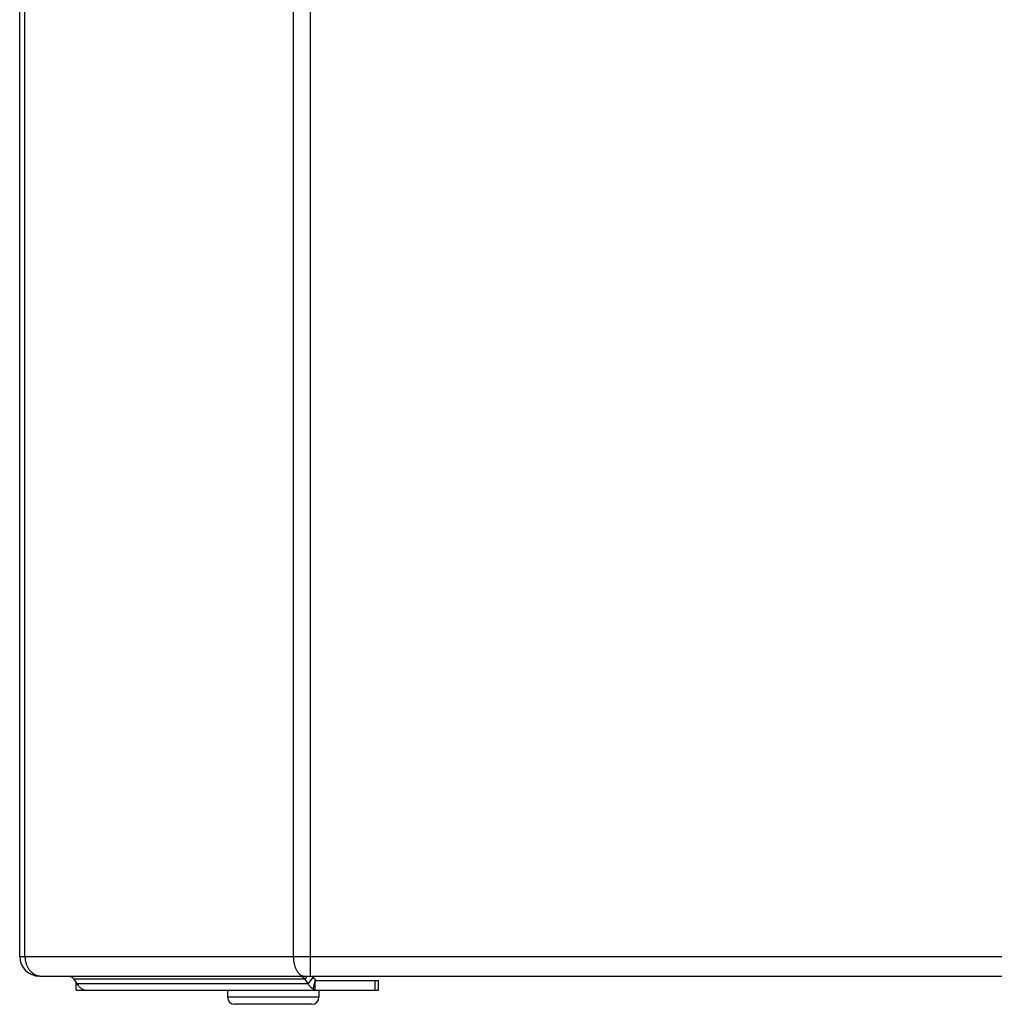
# Model space of a CAD drawing. Header units: centimetres. Extents: x 1912 to 37354, y 4932 to 6633.
# Tile 181 of 236: x 34709 to 34719, y 5966 to 5976. Entities that reach past the tile are written whole.
import ezdxf

# ---------------------------------------------------------------- set-up
doc = ezdxf.new("R2010")
doc.units = ezdxf.units.CM
doc.layers.add('$_urządzenia', color=250, linetype='Continuous')

# ---------------------------------------------------------------- blocks, each defined once
blk = doc.blocks.new('A$C92957c0b')
at = {"layer": '$_urządzenia'}
for p, q in [((-279.335, -1127), (-279.335, -29)), ((-300, -1125.6), (-300, -30.4)), ((-299.626, -1125.6), (-299.626, -30.4)), ((-280.562, -30.4), (-280.562, -1125.6)), ((-300, -1125.6), (-227.051, -1125.6)), ((-298.6, -1127), (-226.897, -1127)), ((-296.144, -1127.225), (-295.931, -1127.551)), ((-279.734, -1127.225), (-296.144, -1127.225)), ((-296, -1128), (-296, -1127.445)), ((-295.985, -1128), (-295.985, -1127.469)), ((-279.563, -1127), (-279.734, -1127.225)), ((-279.734, -1127.225), (-279.521, -1127.551)), ((-279.157, -1127.075), (-279.521, -1127.551)), ((-279.207, -1127), (-279.157, -1127.075)), ((-279.155, -1127.904), (-278.975, -1127.252)), ((-279, -1128), (-279, -1127.408)), ((-278.987, -1127.3), (-274.5, -1127.3)), ((-278.978, -1127.263), (-278.975, -1127.252)), ((-274.756, -1128), (-274.756, -1127.3)), ((-274.5, -1128), (-274.5, -1127.3)), ((-296, -1128), (-279.002, -1128)), ((-279.521, -1127.551), (-295.931, -1127.551)), ((-295.331, -1128), (-295.331, -1127.988)), ((-295.259, -1127.998), (-295.204, -1128)), ((-285.24, -1128), (-285.24, -1128.5)), ((-279, -1128), (-274.5, -1128)), ((-278.74, -1128), (-278.74, -1128.5)), ((-278.74, -1128.5), (-285.24, -1128.5)), ((-279.24, -1129), (-284.74, -1129))]:
    blk.add_line(p, q, dxfattribs=at)
for points in [[(-299.626, -1125.6), (-299.625, -1125.656), (-299.622, -1125.713), (-299.618, -1125.769), (-299.611, -1125.825), (-299.603, -1125.88), (-299.592, -1125.935), (-299.58, -1125.99), (-299.566, -1126.043), (-299.551, -1126.096), (-299.533, -1126.149), (-299.514, -1126.2), (-299.493, -1126.251), (-299.47, -1126.3), (-299.446, -1126.348), (-299.42, -1126.395), (-299.393, -1126.441), (-299.364, -1126.485), (-299.334, -1126.528), (-299.302, -1126.57), (-299.269, -1126.61), (-299.235, -1126.648), (-299.199, -1126.684), (-299.162, -1126.719), (-299.124, -1126.752), (-299.085, -1126.783), (-299.045, -1126.812), (-299.004, -1126.84), (-298.962, -1126.865), (-298.92, -1126.888), (-298.876, -1126.909), (-298.832, -1126.928), (-298.787, -1126.945), (-298.742, -1126.959), (-298.696, -1126.972), (-298.65, -1126.982), (-298.604, -1126.99), (-298.558, -1126.995), (-298.511, -1126.999), (-298.464, -1127)], [(-280.562, -1125.6), (-280.562, -1125.656), (-280.56, -1125.713), (-280.557, -1125.769), (-280.552, -1125.825), (-280.547, -1125.88), (-280.54, -1125.935), (-280.532, -1125.99), (-280.522, -1126.043), (-280.512, -1126.096), (-280.5, -1126.149), (-280.487, -1126.2), (-280.473, -1126.251), (-280.458, -1126.3)], [(-280.458, -1126.3), (-280.441, -1126.348), (-280.424, -1126.395), (-280.406, -1126.441), (-280.386, -1126.485), (-280.366, -1126.528), (-280.345, -1126.57), (-280.322, -1126.61), (-280.299, -1126.648), (-280.275, -1126.684), (-280.251, -1126.719), (-280.225, -1126.752), (-280.199, -1126.783), (-280.172, -1126.812), (-280.144, -1126.84), (-280.116, -1126.865), (-280.088, -1126.888), (-280.058, -1126.909), (-280.029, -1126.928), (-279.999, -1126.945), (-279.968, -1126.959), (-279.938, -1126.972), (-279.907, -1126.982), (-279.876, -1126.99), (-279.844, -1126.995), (-279.813, -1126.999), (-279.782, -1127)], [(-296.508, -1127), (-296.485, -1127.001), (-296.462, -1127.003), (-296.44, -1127.007), (-296.418, -1127.012), (-296.395, -1127.018), (-296.373, -1127.026), (-296.352, -1127.036), (-296.33, -1127.046), (-296.31, -1127.059), (-296.289, -1127.072), (-296.269, -1127.087), (-296.249, -1127.103), (-296.23, -1127.12), (-296.212, -1127.139), (-296.194, -1127.159), (-296.177, -1127.18), (-296.16, -1127.201), (-296.144, -1127.225)], [(-280.098, -1127), (-280.075, -1127.001), (-280.052, -1127.003), (-280.03, -1127.007), (-280.007, -1127.012), (-279.985, -1127.018), (-279.963, -1127.026), (-279.942, -1127.036), (-279.92, -1127.046), (-279.899, -1127.059), (-279.879, -1127.072), (-279.859, -1127.087), (-279.839, -1127.103), (-279.82, -1127.12), (-279.802, -1127.139), (-279.784, -1127.159), (-279.767, -1127.18), (-279.75, -1127.201), (-279.734, -1127.225)], [(-279.157, -1127.075), (-279.14, -1127.101), (-279.122, -1127.125), (-279.103, -1127.147), (-279.083, -1127.168), (-279.063, -1127.188), (-279.042, -1127.206), (-279.02, -1127.223), (-278.998, -1127.238), (-278.975, -1127.252)], [(-279.002, -1127.408), (-279.002, -1127.408), (-279.002, -1127.407), (-279.002, -1127.404), (-279.002, -1127.401), (-279.002, -1127.396), (-279.001, -1127.39), (-279.001, -1127.383), (-279, -1127.374), (-278.998, -1127.364), (-278.997, -1127.353), (-278.995, -1127.341), (-278.992, -1127.327), (-278.989, -1127.313), (-278.987, -1127.3)], [(-295.931, -1127.551), (-295.893, -1127.606), (-295.853, -1127.658), (-295.811, -1127.707), (-295.767, -1127.752), (-295.721, -1127.794), (-295.674, -1127.832), (-295.626, -1127.867), (-295.576, -1127.898), (-295.525, -1127.925), (-295.473, -1127.947), (-295.42, -1127.966), (-295.367, -1127.981), (-295.313, -1127.992), (-295.259, -1127.998)], [(-279.521, -1127.551), (-279.486, -1127.601), (-279.45, -1127.649), (-279.412, -1127.694), (-279.372, -1127.736), (-279.331, -1127.776), (-279.289, -1127.813), (-279.246, -1127.846), (-279.201, -1127.876), (-279.155, -1127.904)], [(-279.155, -1127.904), (-279.139, -1127.924), (-279.123, -1127.941), (-279.106, -1127.957), (-279.089, -1127.97), (-279.072, -1127.981), (-279.055, -1127.989), (-279.037, -1127.995), (-279.02, -1127.999), (-279.002, -1128)]]:
    blk.add_lwpolyline(points, dxfattribs=at)
for centre, radius, start, end in [((-298.6, -1125.6), 1.4, 180, 270), ((-284.74, -1128.5), 0.5, 180, 270), ((-279.24, -1128.5), 0.5, 270, 0)]:
    blk.add_arc(centre, radius, start, end, dxfattribs=at)

msp = doc.modelspace()

# ---------------------------------------------------------------- block references
at = {"layer": '$_urządzenia', "xscale": 0.15, "yscale": 0.15, "zscale": 0.15}
msp.add_blockref('A$C92957c0b', (34754.025, 6134.913), dxfattribs=at)

doc.saveas('drawing.dxf')
